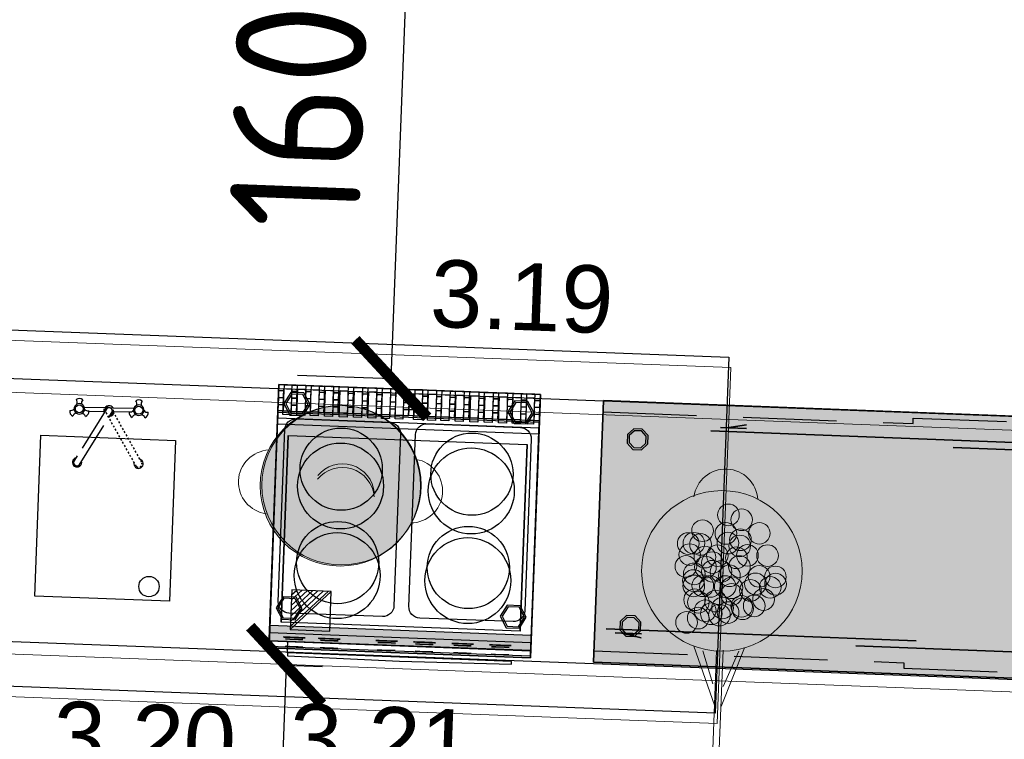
# Model space of a CAD drawing. Header units: millimetres. Extents: x 119024465 to 119292677, y 483022511 to 483148062.
# Tile 76 of 162: x 119097780 to 119100415, y 483061425 to 483063350. Entities that reach past the tile are written whole.
import ezdxf

# ---------------------------------------------------------------- set-up
doc = ezdxf.new("R2010")
doc.units = ezdxf.units.MM
doc.header["$LTSCALE"] = 100
for name, pattern in [('B0703', [468.700004, 312.5, -156.200004]), ('CONTINUA', [0]), ('NASCOSTA', [0.375, 0.25, -0.125]), ('PHANTOM', [2.5, 1.25, -0.25, 0.25, -0.25, 0.25, -0.25]), ('SMALLDASH', [0.1, 0.05, -0.05])]:
    doc.linetypes.add(name, pattern=pattern)
doc.layers.get('0').update_dxf_attribs({"linetype": 'CONTINUOUS'})
doc.layers.get('Defpoints').update_dxf_attribs({"linetype": 'CONTINUOUS'})
for name, color, linetype in [('200', 2, 'CONTINUOUS'), ('200-2D', 1, 'CONTINUOUS'), ('200-3D', 1, 'CONTINUOUS'), ('202', 2, 'PHANTOM'), ('204', 1, 'CONTINUOUS'), ('204 tekst fdstp', 255, 'CONTINUOUS'), ('204-2D', 7, 'CONTINUA'), ('450-2D', 6, 'CONTINUA'), ('GRI-3D', 7, 'CONTINUOUS'), ('INS-3D', 3, 'CONTINUOUS'), ('KEUKENLAYOUT', 3, 'CONTINUOUS'), ('NASC-3D', 4, 'CONTINUOUS'), ('New_0', 7, 'CONTINUOUS'), ('New_82 Losse inrichting.LOSSE INRICHTING', 7, 'CONTINUOUS')]:
    doc.layers.add(name, color=color, linetype=linetype)
doc.styles.add('GENERATED_STYLE_1', font='arial.ttf')
doc.styles.get("Standard").update_dxf_attribs({"font": 'ISOCP.SHX'})
doc.dimstyles.new('PS 1-100', dxfattribs={"dimtxt": 350, "dimasz": 200, "dimexe": 1, "dimexo": 1, "dimgap": 100, "dimtad": 1, "dimdec": 0, "dimzin": 12, "dimdsep": 46, "dimtxsty": 'Standard', "dimblk": 'ARCHTICK', "dimcen": 0.09, "dimclrt": 2, "dimadec": 0, "dimazin": 0, "dimtfac": 1, "dimtdec": 0, "dimtofl": 0, "dimtmove": 0, "dimatfit": 3, "dimfxl": 1, "dimtolj": 1, "dimtzin": 0, "dimarcsym": 0})

# ---------------------------------------------------------------- blocks, each defined once
blk = doc.blocks.new('*X203')
at = {"color": 0}
for p, q in [((286.774344, 2204.447934), (296.618251, 2214.291842)), ((286.774344, 2205.862148), (295.204037, 2214.291842)), ((286.774344, 2207.276361), (293.789824, 2214.291842)), ((286.774344, 2208.690575), (292.37561, 2214.291842)), ((286.774344, 2210.104788), (290.961397, 2214.291842)), ((286.774344, 2211.519002), (289.547183, 2214.291842)), ((286.774344, 2212.933216), (288.13297, 2214.291842))]:
    blk.add_line(p, q, dxfattribs=at)
blk = doc.blocks.new('FM')
at = {"layer": '450-2D'}
for p, q in [((10.606602, 0), (0, 0)), ((0, 0), (0, -10.606602)), ((0, -10.606602), (10.606602, 0)), ((10.606602, -10.606602), (10.606602, 0)), ((0, -10.606602), (10.606602, -10.606602))]:
    blk.add_line(p, q, dxfattribs=at)
blk.add_blockref('*X203', (-286.774344, -2214.291842), dxfattribs=at)
blk = doc.blocks.new('7IROE2')
at = {"layer": '200-2D'}
blk.add_lwpolyline([(0, -70), (70, -70), (70, 0), (0, 0)], close=True, dxfattribs=at)
at = {"layer": '200-3D'}
for p, q in [((0, -68.5, 85), (0, -7.5, 85)), ((70, -68.5, 85), (70, -7.5, 85))]:
    blk.add_line(p, q, dxfattribs=at)
at = {"layer": '200-3D', "extrusion": (1, 0, 0)}
blk.add_line((5, -70.57, 58.34), (5, -68.5, 58.34), dxfattribs=at)
at = {"layer": '200-3D', "extrusion": (1, 1.89767e-19, -7.24692e-18)}
blk.add_line((5, -71.65, 57.52), (5, -70.57, 58.34), dxfattribs=at)
at = {"layer": '200-3D'}
for points, elevation in [([(0, 0), (70, 0), (70, -64.5), (0, -64.5)], 15), ([(3.25, -1.97), (1.5, -5), (3.25, -8.03), (6.75, -8.03), (8.5, -5), (6.75, -1.97)], 3), ([(63.25, -1.97), (61.5, -5), (63.25, -8.03), (66.75, -8.03), (68.5, -5), (66.75, -1.97)], 3), ([(3.25, -56.67), (1.5, -59.7), (3.25, -62.73), (6.75, -62.73), (8.5, -59.7), (6.75, -56.67)], 3), ([(63.25, -56.67), (61.5, -59.7), (63.25, -62.73), (66.75, -62.73), (68.5, -59.7), (66.75, -56.67)], 3)]:
    blk.add_lwpolyline(points, close=True, dxfattribs=dict(at, elevation=elevation))
at = {"layer": '200-3D', "extrusion": (1, 0, 0), "elevation": 70}
blk.add_lwpolyline([(-7.5, 85), (-7.15, 85.15), (-7, 85.5), (-7, 87), (0, 87), (0, 81)], dxfattribs=at)
at = {"layer": '200-3D'}
for points in [[(3.5, -2.4), (2, -5), (3.5, -7.6), (6.5, -7.6), (8, -5), (6.5, -2.4)], [(63.5, -2.4), (62, -5), (63.5, -7.6), (66.5, -7.6), (68, -5), (66.5, -2.4)], [(3.5, -57.1), (2, -59.7), (3.5, -62.3), (6.5, -62.3), (8, -59.7), (6.5, -57.1)], [(63.5, -57.1), (62, -59.7), (63.5, -62.3), (66.5, -62.3), (68, -59.7), (66.5, -57.1)]]:
    blk.add_lwpolyline(points, close=True, dxfattribs=at)
at = {"layer": '200-3D', "extrusion": (1, 0, -1.83691e-16), "elevation": 0}
blk.add_lwpolyline([(-66.7, 78.03), (-66.7, 64.02), (-69.81, 64.02), (-70.52, 60.02), (-64.7, 60.02), (-64.7, 81.02), (-68.7, 81.02)], close=True, dxfattribs=at)
at = {"layer": '200-3D', "extrusion": (1, 0, -1.83691e-16)}
blk.add_lwpolyline([(-70.5, 81), (-70.5, 83), (-69.85, 84.4), (-68.5, 85)], dxfattribs=at)
at = {"layer": '200-3D'}
for points in [[(0, -68.5, 15), (0, -64.5, 15), (70, -68.5, 15), (70, -64.5, 15)], [(0, -68.5, 23), (0, -65.5, 23), (70, -68.5, 23), (70, -65.5, 23)]]:
    blk.add_solid(points, dxfattribs=at)
for points in [[(70, -7.5, 85), (0, -7.5, 85), (0, -10.5, 85), (70, -10.5, 85)], [(3, -13.5, 85), (67, -13.5, 85), (67, -63.5, 85), (3, -63.5, 85)], [(70, -66.5, 85), (0, -66.5, 85), (0, -68.5, 85), (70, -68.5, 85)], [(70, -68.7, 81.02), (0, -68.7, 81.02), (0, -70.5, 81), (70, -70.5, 81)]]:
    blk.add_3dface(points, dxfattribs=at)
for points, invisible_edges in [([(3, -13.5, 85), (0, -10.5, 85), (70, -10.5, 85), (67, -13.5, 85)], 13), ([(0, -66.5, 85), (0, -10.5, 85), (3, -13.5, 85), (3, -63.5, 85)], 10), ([(67, -63.5, 85), (67, -13.5, 85), (70, -10.5, 85), (70, -66.5, 85)], 10), ([(0, -66.5, 85), (3, -63.5, 85), (67, -63.5, 85), (70, -66.5, 85)], 7), ([(35, -72.76, 51.22), (35, -71.65, 57.52), (5, -71.65, 57.52), (5, -72.41, 53.19)], 1), ([(65, -72.41, 53.19), (65, -71.65, 57.52), (35, -71.65, 57.52), (35, -72.76, 51.22)], 4)]:
    blk.add_3dface(points, dxfattribs=dict(at, invisible_edges=invisible_edges))
at = {"layer": '204-2D'}
for p, q in [((35, -9), (0, -9)), ((70, -9), (35, -9))]:
    blk.add_line(p, q, dxfattribs=at)
for points in [[(1.36, -1), (3.46, -1), (3.46, -8), (1.36, -8), (1.36, -1)], [(5.11, -1), (7.21, -1), (7.21, -8), (5.11, -8), (5.11, -1)], [(8.69, -1), (10.8, -1), (10.8, -8), (8.69, -8), (8.69, -1)], [(12.49, -1), (14.6, -1), (14.6, -8), (12.49, -8), (12.49, -1)], [(16.43, -1), (18.54, -1), (18.54, -8), (16.43, -8), (16.43, -1)], [(20.28, -1), (22.39, -1), (22.39, -8), (20.28, -8), (20.28, -1)], [(24.1, -1), (26.21, -1), (26.21, -8), (24.1, -8), (24.1, -1)], [(27.79, -1), (29.9, -1), (29.9, -8), (27.79, -8), (27.79, -1)], [(31.4, -1), (33.5, -1), (33.5, -8), (31.4, -8), (31.4, -1)], [(36.36, -1), (38.46, -1), (38.46, -8), (36.36, -8), (36.36, -1)], [(40.11, -1), (42.21, -1), (42.21, -8), (40.11, -8), (40.11, -1)], [(43.69, -1), (45.8, -1), (45.8, -8), (43.69, -8), (43.69, -1)], [(47.49, -1), (49.6, -1), (49.6, -8), (47.49, -8), (47.49, -1)], [(51.43, -1), (53.54, -1), (53.54, -8), (51.43, -8), (51.43, -1)], [(55.28, -1), (57.39, -1), (57.39, -8), (55.28, -8), (55.28, -1)], [(59.1, -1), (61.21, -1), (61.21, -8), (59.1, -8), (59.1, -1)], [(62.79, -1), (64.9, -1), (64.9, -8), (62.79, -8), (62.79, -1)], [(66.4, -1), (68.5, -1), (68.5, -8), (66.4, -8), (66.4, -1)]]:
    blk.add_lwpolyline(points, dxfattribs=at)
for points in [[(30, -61), (5, -61, -0.414214), (2, -58), (2, -12, -0.414214), (5, -9), (30, -9, -0.414214), (33, -12), (33, -58, -0.414214)], [(65, -61), (40, -61, -0.414214), (37, -58), (37, -12, -0.414214), (40, -9), (65, -9, -0.414214), (68, -12), (68, -58, -0.414214)]]:
    blk.add_lwpolyline(points, format="xyb", close=True, dxfattribs=at)
for centre in [(17.5, -22), (52.5, -22), (17.5, -47), (52.5, -47)]:
    blk.add_circle(centre, 11, dxfattribs=at)
at = {"layer": 'GRI-3D', "extrusion": (0, -1, 0), "elevation": 67.94}
for points in [[(5.49, 73.05), (4.31, 71.02), (5.49, 68.99), (7.83, 68.99), (9, 71.02), (7.83, 73.05)], [(14.89, 73.05), (13.72, 71.02), (14.89, 68.99), (17.23, 68.99), (18.4, 71.02), (17.23, 73.05)], [(30.24, 73.19), (29.07, 71.16), (30.24, 69.13), (32.58, 69.13), (33.75, 71.16), (32.58, 73.19)], [(40.34, 73.19), (39.16, 71.16), (40.34, 69.13), (42.68, 69.13), (43.85, 71.16), (42.68, 73.19)], [(50.57, 73.19), (49.4, 71.16), (50.57, 69.13), (52.91, 69.13), (54.08, 71.16), (52.91, 73.19)], [(60.67, 73.19), (59.49, 71.16), (60.67, 69.13), (63.01, 69.13), (64.18, 71.16), (63.01, 73.19)]]:
    blk.add_lwpolyline(points, close=True, dxfattribs=at)
at = {"layer": 'GRI-3D'}
for centre in [(17.5, -26.5, 85.15), (52.5, -26.5, 85.15), (17.5, -50.5, 85.15), (52.5, -50.5, 85.15)]:
    blk.add_circle(centre, 11.5, dxfattribs=at)
at = {"layer": 'GRI-3D', "extrusion": (0, -1, 0)}
for centre in [(6.66, 71.02, 67.44), (16.06, 71.02, 67.44), (31.41, 71.16, 67.44), (41.51, 71.16, 67.44), (51.74, 71.16, 67.44), (61.84, 71.16, 67.44)]:
    blk.add_circle(centre, 2.92, dxfattribs=at)
at = {"layer": 'GRI-3D'}
for points, invisible_edges in [([(1.48, 0, 88), (-0.02, 0, 88), (-0.02, -1.63, 89.18), (1.48, -1.63, 89.18)], 1), ([(-0.02, 0, 87), (-0.02, 0, 88), (1.48, 0, 88), (1.48, 0, 87)], 6), ([(3.79, 0, 87), (3.45, 0, 88), (1.48, 0, 88), (1.48, 0, 87)], 5), ([(4.95, 0, 88), (3.45, 0, 88), (3.45, -1.63, 89.18), (4.95, -1.63, 89.18)], 1), ([(4.95, 0, 87), (4.95, 0, 88), (3.45, 0, 88), (3.45, 0, 87)], 7), ([(7.54, 0, 87), (7.2, 0, 88), (4.95, 0, 88), (4.95, 0, 87)], 5), ([(8.7, 0, 88), (7.2, 0, 88), (7.2, -1.63, 89.18), (8.7, -1.63, 89.18)], 1), ([(8.7, 0, 87), (8.7, 0, 88), (7.2, 0, 88), (7.2, 0, 87)], 7), ([(11.12, 0, 87), (10.79, 0, 88), (8.7, 0, 88), (8.7, 0, 87)], 5), ([(12.29, 0, 88), (10.79, 0, 88), (10.79, -1.63, 89.18), (12.29, -1.63, 89.18)], 1), ([(12.29, 0, 87), (12.29, 0, 88), (10.79, 0, 88), (10.79, 0, 87)], 7), ([(14.93, 0, 87), (14.59, 0, 88), (12.29, 0, 88), (12.29, 0, 87)], 5), ([(16.09, 0, 88), (14.59, 0, 88), (14.59, -1.63, 89.18), (16.09, -1.63, 89.18)], 1), ([(16.09, 0, 87), (16.09, 0, 88), (14.59, 0, 88), (14.59, 0, 87)], 7), ([(18.86, 0, 87), (18.53, 0, 88), (16.09, 0, 88), (16.09, 0, 87)], 5), ([(20.03, 0, 88), (18.53, 0, 88), (18.53, -1.63, 89.18), (20.03, -1.63, 89.18)], 1), ([(20.03, 0, 87), (20.03, 0, 88), (18.53, 0, 88), (18.53, 0, 87)], 7), ([(22.72, 0, 87), (22.38, 0, 88), (20.03, 0, 88), (20.03, 0, 87)], 5), ([(23.88, 0, 88), (22.38, 0, 88), (22.38, -1.63, 89.18), (23.88, -1.63, 89.18)], 1), ([(23.88, 0, 87), (23.88, 0, 88), (22.38, 0, 88), (22.38, 0, 87)], 7), ([(26.54, 0, 87), (26.2, 0, 88), (23.88, 0, 88), (23.88, 0, 87)], 5), ([(27.7, 0, 88), (26.2, 0, 88), (26.2, -1.63, 89.18), (27.7, -1.63, 89.18)], 1), ([(27.7, 0, 87), (27.7, 0, 88), (26.2, 0, 88), (26.2, 0, 87)], 7), ([(30.22, 0, 87), (29.89, 0, 88), (27.7, 0, 88), (27.7, 0, 87)], 5), ([(31.39, 0, 88), (29.89, 0, 88), (29.89, -1.63, 89.18), (31.39, -1.63, 89.18)], 1), ([(31.39, 0, 87), (31.39, 0, 88), (29.89, 0, 88), (29.89, 0, 87)], 7), ([(33.49, 0, 87), (33.49, 0, 88), (31.39, 0, 88), (31.19, 0, 87)], 5), ([(34.99, 0, 87), (34.99, 0, 88), (33.49, 0, 88), (33.49, 0, 87)], 6), ([(34.99, 0, 88), (33.49, 0, 88), (33.49, -1.63, 89.18), (34.99, -1.63, 89.18)], 1), ([(36.49, 0, 88), (34.99, 0, 88), (34.99, -1.63, 89.18), (36.49, -1.63, 89.18)], 1), ([(34.99, 0, 87), (34.99, 0, 88), (36.49, 0, 88), (36.49, 0, 87)], 6), ([(38.8, 0, 87), (38.46, 0, 88), (36.49, 0, 88), (36.49, 0, 87)], 5), ([(39.96, 0, 88), (38.46, 0, 88), (38.46, -1.63, 89.18), (39.96, -1.63, 89.18)], 1), ([(39.96, 0, 87), (39.96, 0, 88), (38.46, 0, 88), (38.46, 0, 87)], 7), ([(42.55, 0, 87), (42.21, 0, 88), (39.96, 0, 88), (39.96, 0, 87)], 5), ([(43.71, 0, 88), (42.21, 0, 88), (42.21, -1.63, 89.18), (43.71, -1.63, 89.18)], 1), ([(43.71, 0, 87), (43.71, 0, 88), (42.21, 0, 88), (42.21, 0, 87)], 7), ([(46.13, 0, 87), (45.8, 0, 88), (43.71, 0, 88), (43.71, 0, 87)], 5), ([(47.3, 0, 88), (45.8, 0, 88), (45.8, -1.63, 89.18), (47.3, -1.63, 89.18)], 1), ([(47.3, 0, 87), (47.3, 0, 88), (45.8, 0, 88), (45.8, 0, 87)], 7), ([(49.93, 0, 87), (49.6, 0, 88), (47.3, 0, 88), (47.3, 0, 87)], 5), ([(51.1, 0, 88), (49.6, 0, 88), (49.6, -1.63, 89.18), (51.1, -1.63, 89.18)], 1), ([(51.1, 0, 87), (51.1, 0, 88), (49.6, 0, 88), (49.6, 0, 87)], 7), ([(53.87, 0, 87), (53.54, 0, 88), (51.1, 0, 88), (51.1, 0, 87)], 5), ([(55.04, 0, 88), (53.54, 0, 88), (53.54, -1.63, 89.18), (55.04, -1.63, 89.18)], 1), ([(55.04, 0, 87), (55.04, 0, 88), (53.54, 0, 88), (53.54, 0, 87)], 7), ([(57.72, 0, 87), (57.39, 0, 88), (55.04, 0, 88), (55.04, 0, 87)], 5), ([(58.89, 0, 88), (57.39, 0, 88), (57.39, -1.63, 89.18), (58.89, -1.63, 89.18)], 1), ([(58.89, 0, 87), (58.89, 0, 88), (57.39, 0, 88), (57.39, 0, 87)], 7), ([(61.54, 0, 87), (61.21, 0, 88), (58.89, 0, 88), (58.89, 0, 87)], 5), ([(62.71, 0, 88), (61.21, 0, 88), (61.21, -1.63, 89.18), (62.71, -1.63, 89.18)], 1), ([(62.71, 0, 87), (62.71, 0, 88), (61.21, 0, 88), (61.21, 0, 87)], 7), ([(65.23, 0, 87), (64.9, 0, 88), (62.71, 0, 88), (62.71, 0, 87)], 5), ([(66.4, 0, 88), (64.9, 0, 88), (64.9, -1.63, 89.18), (66.4, -1.63, 89.18)], 1), ([(66.4, 0, 87), (66.4, 0, 88), (64.9, 0, 88), (64.9, 0, 87)], 7), ([(68.5, 0, 87), (68.5, 0, 88), (66.4, 0, 88), (66.2, 0, 87)], 5), ([(70, 0, 87), (70, 0, 88), (68.5, 0, 88), (68.5, 0, 87)], 6), ([(70, 0, 88), (68.5, 0, 88), (68.5, -1.63, 89.18), (70, -1.63, 89.18)], 1), ([(-0.02, -7, 88), (1.48, -7, 88), (1.48, -5.37, 89.18), (-0.02, -5.37, 89.18)], 1), ([(-0.02, -7, 87), (-0.02, -7, 88), (1.48, -7, 88), (1.48, -7, 87)], 6), ([(3.79, -7, 87), (3.45, -7, 88), (1.48, -7, 88), (1.48, -7, 87)], 5), ([(3.45, -7, 88), (4.95, -7, 88), (4.95, -5.37, 89.18), (3.45, -5.37, 89.18)], 1), ([(4.95, -7, 87), (4.95, -7, 88), (3.45, -7, 88), (3.45, -7, 87)], 7), ([(7.54, -7, 87), (7.2, -7, 88), (4.95, -7, 88), (4.95, -7, 87)], 5), ([(7.2, -7, 88), (8.7, -7, 88), (8.7, -5.37, 89.18), (7.2, -5.37, 89.18)], 1), ([(8.7, -7, 87), (8.7, -7, 88), (7.2, -7, 88), (7.2, -7, 87)], 7), ([(11.34, -7, 87), (10.79, -7, 88), (8.7, -7, 88), (8.7, -7, 87)], 5), ([(11.12, -7, 87), (10.79, -7, 88), (8.7, -7, 88), (8.7, -7, 87)], 5), ([(10.79, -7, 88), (12.29, -7, 88), (12.29, -5.37, 89.18), (10.79, -5.37, 89.18)], 1), ([(12.29, -7, 87), (12.29, -7, 88), (10.79, -7, 88), (10.79, -7, 87)], 7), ([(14.93, -7, 87), (14.59, -7, 88), (12.29, -7, 88), (12.29, -7, 87)], 5), ([(14.59, -7, 88), (16.09, -7, 88), (16.09, -5.37, 89.18), (14.59, -5.37, 89.18)], 1), ([(16.09, -7, 87), (16.09, -7, 88), (14.59, -7, 88), (14.59, -7, 87)], 7), ([(18.86, -7, 87), (18.53, -7, 88), (16.09, -7, 88), (16.09, -7, 87)], 5), ([(18.53, -7, 88), (20.03, -7, 88), (20.03, -5.37, 89.18), (18.53, -5.37, 89.18)], 1), ([(20.03, -7, 87), (20.03, -7, 88), (18.53, -7, 88), (18.53, -7, 87)], 7), ([(22.72, -7, 87), (22.38, -7, 88), (20.03, -7, 88), (20.03, -7, 87)], 5), ([(22.38, -7, 88), (23.88, -7, 88), (23.88, -5.37, 89.18), (22.38, -5.37, 89.18)], 1), ([(23.88, -7, 87), (23.88, -7, 88), (22.38, -7, 88), (22.38, -7, 87)], 7), ([(26.54, -7, 87), (26.2, -7, 88), (23.88, -7, 88), (23.88, -7, 87)], 5), ([(26.2, -7, 88), (27.7, -7, 88), (27.7, -5.37, 89.18), (26.2, -5.37, 89.18)], 1), ([(27.7, -7, 87), (27.7, -7, 88), (26.2, -7, 88), (26.2, -7, 87)], 7), ([(30.22, -7, 87), (29.89, -7, 88), (27.7, -7, 88), (27.7, -7, 87)], 5), ([(29.89, -7, 88), (31.39, -7, 88), (31.39, -5.37, 89.18), (29.89, -5.37, 89.18)], 1), ([(31.39, -7, 87), (31.39, -7, 88), (29.89, -7, 88), (29.89, -7, 87)], 7), ([(33.49, -7, 87), (33.49, -7, 88), (31.39, -7, 88), (31.19, -7, 87)], 5), ([(33.49, -7, 88), (34.99, -7, 88), (34.99, -5.37, 89.18), (33.49, -5.37, 89.18)], 1), ([(34.99, -7, 87), (34.99, -7, 88), (33.49, -7, 88), (33.49, -7, 87)], 6), ([(34.99, -7, 88), (36.49, -7, 88), (36.49, -5.37, 89.18), (34.99, -5.37, 89.18)], 1), ([(34.99, -7, 87), (34.99, -7, 88), (36.49, -7, 88), (36.49, -7, 87)], 6), ([(38.8, -7, 87), (38.46, -7, 88), (36.49, -7, 88), (36.49, -7, 87)], 5), ([(38.46, -7, 88), (39.96, -7, 88), (39.96, -5.37, 89.18), (38.46, -5.37, 89.18)], 1), ([(39.96, -7, 87), (39.96, -7, 88), (38.46, -7, 88), (38.46, -7, 87)], 7), ([(42.55, -7, 87), (42.21, -7, 88), (39.96, -7, 88), (39.96, -7, 87)], 5), ([(42.21, -7, 88), (43.71, -7, 88), (43.71, -5.37, 89.18), (42.21, -5.37, 89.18)], 1), ([(43.71, -7, 87), (43.71, -7, 88), (42.21, -7, 88), (42.21, -7, 87)], 7), ([(46.35, -7, 87), (45.8, -7, 88), (43.71, -7, 88), (43.71, -7, 87)], 5), ([(46.13, -7, 87), (45.8, -7, 88), (43.71, -7, 88), (43.71, -7, 87)], 5), ([(45.8, -7, 88), (47.3, -7, 88), (47.3, -5.37, 89.18), (45.8, -5.37, 89.18)], 1), ([(47.3, -7, 87), (47.3, -7, 88), (45.8, -7, 88), (45.8, -7, 87)], 7), ([(49.93, -7, 87), (49.6, -7, 88), (47.3, -7, 88), (47.3, -7, 87)], 5), ([(49.6, -7, 88), (51.1, -7, 88), (51.1, -5.37, 89.18), (49.6, -5.37, 89.18)], 1), ([(51.1, -7, 87), (51.1, -7, 88), (49.6, -7, 88), (49.6, -7, 87)], 7), ([(53.87, -7, 87), (53.54, -7, 88), (51.1, -7, 88), (51.1, -7, 87)], 5), ([(53.54, -7, 88), (55.04, -7, 88), (55.04, -5.37, 89.18), (53.54, -5.37, 89.18)], 1), ([(55.04, -7, 87), (55.04, -7, 88), (53.54, -7, 88), (53.54, -7, 87)], 7), ([(57.72, -7, 87), (57.39, -7, 88), (55.04, -7, 88), (55.04, -7, 87)], 5), ([(57.39, -7, 88), (58.89, -7, 88), (58.89, -5.37, 89.18), (57.39, -5.37, 89.18)], 1), ([(58.89, -7, 87), (58.89, -7, 88), (57.39, -7, 88), (57.39, -7, 87)], 7), ([(61.54, -7, 87), (61.21, -7, 88), (58.89, -7, 88), (58.89, -7, 87)], 5), ([(61.21, -7, 88), (62.71, -7, 88), (62.71, -5.37, 89.18), (61.21, -5.37, 89.18)], 1), ([(62.71, -7, 87), (62.71, -7, 88), (61.21, -7, 88), (61.21, -7, 87)], 7), ([(65.23, -7, 87), (64.9, -7, 88), (62.71, -7, 88), (62.71, -7, 87)], 5), ([(64.9, -7, 88), (66.4, -7, 88), (66.4, -5.37, 89.18), (64.9, -5.37, 89.18)], 1), ([(66.4, -7, 87), (66.4, -7, 88), (64.9, -7, 88), (64.9, -7, 87)], 7), ([(68.5, -7, 87), (68.5, -7, 88), (66.4, -7, 88), (66.2, -7, 87)], 5), ([(68.5, -7, 88), (70, -7, 88), (70, -5.37, 89.18), (68.5, -5.37, 89.18)], 1), ([(70, -7, 87), (70, -7, 88), (68.5, -7, 88), (68.5, -7, 87)], 6), ([(4.31, -69.94, 71.02), (9, -69.94, 71.02), (7.83, -69.94, 73.05), (5.49, -69.94, 73.05)], 1), ([(4.31, -69.94, 71.02), (5.49, -69.94, 68.99), (7.83, -69.94, 68.99), (9, -69.94, 71.02)], 8), ([(13.72, -69.94, 71.02), (18.4, -69.94, 71.02), (17.23, -69.94, 73.05), (14.89, -69.94, 73.05)], 1), ([(13.72, -69.94, 71.02), (14.89, -69.94, 68.99), (17.23, -69.94, 68.99), (18.4, -69.94, 71.02)], 8), ([(29.07, -69.94, 71.16), (33.75, -69.94, 71.16), (32.58, -69.94, 73.19), (30.24, -69.94, 73.19)], 1), ([(29.07, -69.94, 71.16), (30.24, -69.94, 69.13), (32.58, -69.94, 69.13), (33.75, -69.94, 71.16)], 8), ([(39.16, -69.94, 71.16), (43.85, -69.94, 71.16), (42.68, -69.94, 73.19), (40.34, -69.94, 73.19)], 1), ([(39.16, -69.94, 71.16), (40.34, -69.94, 69.13), (42.68, -69.94, 69.13), (43.85, -69.94, 71.16)], 8), ([(49.4, -69.94, 71.16), (54.08, -69.94, 71.16), (52.91, -69.94, 73.19), (50.57, -69.94, 73.19)], 1), ([(49.4, -69.94, 71.16), (50.57, -69.94, 69.13), (52.91, -69.94, 69.13), (54.08, -69.94, 71.16)], 8), ([(59.49, -69.94, 71.16), (64.18, -69.94, 71.16), (63.01, -69.94, 73.19), (60.67, -69.94, 73.19)], 1), ([(59.49, -69.94, 71.16), (60.67, -69.94, 69.13), (63.01, -69.94, 69.13), (64.18, -69.94, 71.16)], 8)]:
    blk.add_3dface(points, dxfattribs=dict(at, invisible_edges=invisible_edges))
for points in [[(1.48, -1.63, 89.18), (-0.02, -1.63, 89.18), (-0.02, -3.5, 89.57), (1.48, -3.5, 89.57)], [(4.95, -1.63, 89.18), (3.45, -1.63, 89.18), (3.45, -3.5, 89.57), (4.95, -3.5, 89.57)], [(8.7, -1.63, 89.18), (7.2, -1.63, 89.18), (7.2, -3.5, 89.57), (8.7, -3.5, 89.57)], [(12.29, -1.63, 89.18), (10.79, -1.63, 89.18), (10.79, -3.5, 89.57), (12.29, -3.5, 89.57)], [(16.09, -1.63, 89.18), (14.59, -1.63, 89.18), (14.59, -3.5, 89.57), (16.09, -3.5, 89.57)], [(20.03, -1.63, 89.18), (18.53, -1.63, 89.18), (18.53, -3.5, 89.57), (20.03, -3.5, 89.57)], [(23.88, -1.63, 89.18), (22.38, -1.63, 89.18), (22.38, -3.5, 89.57), (23.88, -3.5, 89.57)], [(27.7, -1.63, 89.18), (26.2, -1.63, 89.18), (26.2, -3.5, 89.57), (27.7, -3.5, 89.57)], [(31.39, -1.63, 89.18), (29.89, -1.63, 89.18), (29.89, -3.5, 89.57), (31.39, -3.5, 89.57)], [(34.99, -1.63, 89.18), (33.49, -1.63, 89.18), (33.49, -3.5, 89.57), (34.99, -3.5, 89.57)], [(36.49, -1.63, 89.18), (34.99, -1.63, 89.18), (34.99, -3.5, 89.57), (36.49, -3.5, 89.57)], [(39.96, -1.63, 89.18), (38.46, -1.63, 89.18), (38.46, -3.5, 89.57), (39.96, -3.5, 89.57)], [(43.71, -1.63, 89.18), (42.21, -1.63, 89.18), (42.21, -3.5, 89.57), (43.71, -3.5, 89.57)], [(47.3, -1.63, 89.18), (45.8, -1.63, 89.18), (45.8, -3.5, 89.57), (47.3, -3.5, 89.57)], [(51.1, -1.63, 89.18), (49.6, -1.63, 89.18), (49.6, -3.5, 89.57), (51.1, -3.5, 89.57)], [(55.04, -1.63, 89.18), (53.54, -1.63, 89.18), (53.54, -3.5, 89.57), (55.04, -3.5, 89.57)], [(58.89, -1.63, 89.18), (57.39, -1.63, 89.18), (57.39, -3.5, 89.57), (58.89, -3.5, 89.57)], [(62.71, -1.63, 89.18), (61.21, -1.63, 89.18), (61.21, -3.5, 89.57), (62.71, -3.5, 89.57)], [(66.4, -1.63, 89.18), (64.9, -1.63, 89.18), (64.9, -3.5, 89.57), (66.4, -3.5, 89.57)], [(70, -1.63, 89.18), (68.5, -1.63, 89.18), (68.5, -3.5, 89.57), (70, -3.5, 89.57)], [(-0.02, -5.37, 89.18), (1.48, -5.37, 89.18), (1.48, -3.5, 89.57), (-0.02, -3.5, 89.57)], [(3.45, -5.37, 89.18), (4.95, -5.37, 89.18), (4.95, -3.5, 89.57), (3.45, -3.5, 89.57)], [(7.2, -5.37, 89.18), (8.7, -5.37, 89.18), (8.7, -3.5, 89.57), (7.2, -3.5, 89.57)], [(10.79, -5.37, 89.18), (12.29, -5.37, 89.18), (12.29, -3.5, 89.57), (10.79, -3.5, 89.57)], [(14.59, -5.37, 89.18), (16.09, -5.37, 89.18), (16.09, -3.5, 89.57), (14.59, -3.5, 89.57)], [(18.53, -5.37, 89.18), (20.03, -5.37, 89.18), (20.03, -3.5, 89.57), (18.53, -3.5, 89.57)], [(22.38, -5.37, 89.18), (23.88, -5.37, 89.18), (23.88, -3.5, 89.57), (22.38, -3.5, 89.57)], [(26.2, -5.37, 89.18), (27.7, -5.37, 89.18), (27.7, -3.5, 89.57), (26.2, -3.5, 89.57)], [(29.89, -5.37, 89.18), (31.39, -5.37, 89.18), (31.39, -3.5, 89.57), (29.89, -3.5, 89.57)], [(33.49, -5.37, 89.18), (34.99, -5.37, 89.18), (34.99, -3.5, 89.57), (33.49, -3.5, 89.57)], [(34.99, -5.37, 89.18), (36.49, -5.37, 89.18), (36.49, -3.5, 89.57), (34.99, -3.5, 89.57)], [(38.46, -5.37, 89.18), (39.96, -5.37, 89.18), (39.96, -3.5, 89.57), (38.46, -3.5, 89.57)], [(42.21, -5.37, 89.18), (43.71, -5.37, 89.18), (43.71, -3.5, 89.57), (42.21, -3.5, 89.57)], [(45.8, -5.37, 89.18), (47.3, -5.37, 89.18), (47.3, -3.5, 89.57), (45.8, -3.5, 89.57)], [(49.6, -5.37, 89.18), (51.1, -5.37, 89.18), (51.1, -3.5, 89.57), (49.6, -3.5, 89.57)], [(53.54, -5.37, 89.18), (55.04, -5.37, 89.18), (55.04, -3.5, 89.57), (53.54, -3.5, 89.57)], [(57.39, -5.37, 89.18), (58.89, -5.37, 89.18), (58.89, -3.5, 89.57), (57.39, -3.5, 89.57)], [(61.21, -5.37, 89.18), (62.71, -5.37, 89.18), (62.71, -3.5, 89.57), (61.21, -3.5, 89.57)], [(64.9, -5.37, 89.18), (66.4, -5.37, 89.18), (66.4, -3.5, 89.57), (64.9, -3.5, 89.57)], [(68.5, -5.37, 89.18), (70, -5.37, 89.18), (70, -3.5, 89.57), (68.5, -3.5, 89.57)]]:
    blk.add_3dface(points, dxfattribs=at)
at = {"layer": 'INS-3D'}
blk.add_lwpolyline([(0, 0), (70, 0), (70, -70.5), (0, -70.5)], close=True, dxfattribs=at)
at = {"layer": 'NASC-3D', "invisible_edges": 15}
blk.add_3dface([(0, -10.5, 85), (0, -7, 85), (70, -7, 85), (70, -10.5, 85)], dxfattribs=at)
at = {"layer": '450-2D'}
blk.add_blockref('FM', (5.49, -54.77), dxfattribs=at)
at = {"layer": 'INS-3D', "flags": 9}
for tag, p in [('DIST', (0, 0)), ('ANGOLO', (0, -1.5))]:
    blk.add_attdef(tag, p, '', height=1, dxfattribs=at)
blk = doc.blocks.new('FF00041F')
at = {"layer": '200'}
for p, q in [((-65.7, 8), (-9.9, 8)), ((11.4, 8), (67.2, 8)), ((-53.2, -2.4), (-13.3, -2.4)), ((14.7, -2.4), (54.7, -2.4))]:
    blk.add_line(p, q, dxfattribs=at)
for centre, radius, start, end in [((-78.8, 16.3), 14.1, 52.5005, 127.4995), ((-95.5, 19.9), 11.1, 335.0562, 42.4383), ((-62, 19.9), 11.1, 137.5617, 204.9438), ((80.3, 16.3), 14.1, 52.5005, 127.4995), ((63.5, 19.9), 11.1, 335.0562, 42.4383), ((97.1, 19.9), 11.1, 137.5617, 204.9438), ((-102, 8.8), 11.1, 257.5617, 324.9438), ((-78.8, 2.8), 14.1, 118.3648, 181.6352), ((-78.8, 2.8), 14.1, 21.6577, 61.6352), ((0.6, -1.6), 14.1, 154.2825, 201.9105), ((0.8, -1.2), 14.1, 40.8086, 139.1914), ((80.3, 2.8), 14.1, 118.3648, 158.3423), ((80.3, 2.8), 14.1, 358.3648, 61.6352), ((103.5, 8.8), 11.1, 215.0562, 282.4383), ((-90.4, -3.9), 14.1, 172.5005, 247.4995), ((-85.2, -20.2), 11.1, 95.0562, 162.4383), ((-78.8, 2.8), 14.1, 238.3648, 301.6352), ((-72.4, -20.2), 11.1, 17.5617, 84.9438), ((-67.2, -3.9), 14.1, 292.5005, 6.1278), ((0.6, -1.6), 14.1, 276.837, 356.7575), ((68.7, -3.9), 14.1, 172.5005, 247.4995), ((73.9, -20.2), 11.1, 95.0562, 162.4383), ((80.3, 2.8), 14.1, 238.3648, 301.6352), ((86.7, -20.2), 11.1, 17.5617, 84.9438), ((91.9, -3.9), 14.1, 292.5005, 7.4995), ((-81.6, -140.4), 12.4, 102.9138, 15.8338), ((83, -140.4), 12.4, 164.1662, 77.0862)]:
    blk.add_arc(centre, radius, start, end, dxfattribs=at)
at = {"layer": '202'}
blk.add_lwpolyline([(-5.1, 5.7), (-90.7, -139, 0.681466), (-76, -147.7), (9.7, -3, 0.681466)], format="xyb", close=True, dxfattribs=at)
at = {"layer": '202', "linetype": 'SMALLDASH'}
blk.add_lwpolyline([(6.4, 5.7), (92.1, -139, -0.681466), (77.3, -147.7), (-8.3, -3, -0.681466)], format="xyb", close=True, dxfattribs=at)
at = {"layer": '204'}
for p, q in [((-9.9, 8), (11.4, 8)), ((-13.3, -2.4), (-11.3, -2.4)), ((12.8, -2.4), (14.8, -2.4))]:
    blk.add_line(p, q, dxfattribs=at)
for centre in [(-78.8, 2.8), (80.3, 2.8)]:
    blk.add_circle(centre, 10.6, dxfattribs=at)
for centre, radius, start, end in [((-78.8, 2.8), 14.1, 181.6352, 238.3648), ((-78.8, 2.8), 14.1, 61.6352, 118.3648), ((-78.8, 2.8), 14.1, 301.6352, 358.3648), ((-78.8, 2.8), 14.1, 358.3648, 21.6577), ((-55.6, 8.8), 11.1, 215.0562, 282.4383), ((0.6, -1.6), 12.1, 99.7537, 194.2214), ((0.6, -1.6), 12.1, 284.5262, 18.9939), ((57.1, 8.8), 11.1, 257.5617, 324.9438), ((80.3, 2.8), 14.1, 158.3423, 181.6352), ((80.3, 2.8), 14.1, 181.6352, 238.3648), ((80.3, 2.8), 14.1, 61.6352, 118.3648), ((80.3, 2.8), 14.1, 301.6352, 358.3648), ((-67.2, -3.9), 14.1, 6.1278, 7.4995), ((68.7, -3.9), 14.1, 172.5005, 173.8722)]:
    blk.add_arc(centre, radius, start, end, dxfattribs=at)
blk = doc.blocks.new('krzwenk')
at = {"layer": 'KEUKENLAYOUT', "rotation": 180}
blk.add_blockref('FF00041F', (-120.6, 31.5), dxfattribs=at)
blk = doc.blocks.new('HWC18P')
at = {"layer": '200-2D'}
blk.add_lwpolyline([(0, -70), (180, -70), (180, 0), (0, 0)], close=True, dxfattribs=at)
at = {"layer": '200-3D'}
blk.add_line((165, -9, 24), (165, -67, 24), dxfattribs=at)
at = {"layer": '200-3D', "elevation": 5}
for points in [[(8.35, -7.23), (6.73, -8.85), (6.73, -11.15), (8.35, -12.77), (10.65, -12.77), (12.27, -11.15), (12.27, -8.85), (10.65, -7.23)], [(169.35, -7.23), (167.73, -8.85), (167.73, -11.15), (169.35, -12.77), (171.65, -12.77), (173.27, -11.15), (173.27, -8.85), (171.65, -7.23)], [(8.35, -57.23), (6.73, -58.85), (6.73, -61.15), (8.35, -62.77), (10.65, -62.77), (12.27, -61.15), (12.27, -58.85), (10.65, -57.23)], [(169.35, -57.23), (167.73, -58.85), (167.73, -61.15), (169.35, -62.77), (171.65, -62.77), (173.27, -61.15), (173.27, -58.85), (171.65, -57.23)]]:
    blk.add_lwpolyline(points, close=True, dxfattribs=at)
at = {"layer": '200-3D'}
for points in [[(8.56, -7.73), (7.23, -9.06), (7.23, -10.94), (8.56, -12.27), (10.44, -12.27), (11.77, -10.94), (11.77, -9.06), (10.44, -7.73)], [(169.56, -7.73), (168.23, -9.06), (168.23, -10.94), (169.56, -12.27), (171.44, -12.27), (172.77, -10.94), (172.77, -9.06), (171.44, -7.73)], [(8.56, -57.73), (7.23, -59.06), (7.23, -60.94), (8.56, -62.27), (10.44, -62.27), (11.77, -60.94), (11.77, -59.06), (10.44, -57.73)], [(169.56, -57.73), (168.23, -59.06), (168.23, -60.94), (169.56, -62.27), (171.44, -62.27), (172.77, -60.94), (172.77, -59.06), (171.44, -57.73)]]:
    blk.add_lwpolyline(points, close=True, dxfattribs=at)
at = {"layer": '200-3D', "extrusion": (0, 1, 0)}
for points, elevation in [([(-29, 24), (-110, 24), (-110, 81), (-29, 81)], -7), ([(-177, 24), (-94, 24), (-94, 81), (-177, 81)], -9)]:
    blk.add_lwpolyline(points, close=True, dxfattribs=dict(at, elevation=elevation))
at = {"layer": '200-3D', "extrusion": (0, -1, 0)}
for points, elevation in [([(3, 24), (86, 24), (86, 81), (3, 81)], 61), ([(151, 24), (70, 24), (70, 81), (151, 81)], 63)]:
    blk.add_lwpolyline(points, close=True, dxfattribs=dict(at, elevation=elevation))
at = {"layer": '200-3D'}
for points in [[(0, -70, 86), (0, 0, 86), (180, -70, 86), (180, 0, 86)], [(0, -3, 20), (0, -67, 20), (3, -3, 20), (3, -67, 20)], [(3, -5, 81), (3, -3, 81), (177, -5, 81), (177, -3, 81)], [(3, -3, 20), (177, -3, 20), (3, -67, 20), (177, -67, 20)], [(177, -3, 20), (177, -67, 20), (180, -3, 20), (180, -67, 20)], [(3, -9, 49), (165, -9, 49), (3, -61, 49), (165, -61, 49)], [(3, -67, 81), (3, -65, 81), (177, -67, 81), (177, -65, 81)]]:
    blk.add_solid(points, dxfattribs=at)
at = {"layer": '204-2D', "linetype": 'NASCOSTA'}
blk.add_line((166, -70), (166, 0), dxfattribs=at)
at = {"layer": '204-2D'}
for p, q in [((171, -73.75), (175, -73.75)), ((171, -74.5), (175, -74.5)), ((171, -75.25), (175, -75.25))]:
    blk.add_line(p, q, dxfattribs=at)
at = {"layer": '204-2D', "linetype": 'NASCOSTA'}
for points in [[(0, -3), (83, -3), (83, -1.5), (166, -1.5)], [(0, -67), (83, -67), (83, -68.5), (166, -68.5)]]:
    blk.add_lwpolyline(points, dxfattribs=at)
at = {"layer": '204-2D'}
for points in [[(178, -70), (178, -73), (168, -73), (168, -70)], [(175, -73), (175, -76), (171, -76), (171, -73)]]:
    blk.add_lwpolyline(points, dxfattribs=at)
at = {"layer": 'GRI-3D', "extrusion": (0, 1, 0)}
for points, elevation in [([(-38.5, 52.5), (-31.5, 52.5), (-31.5, 72.5), (-38.5, 72.5)], -6), ([(-167.5, 52.5), (-174.5, 52.5), (-174.5, 72.5), (-167.5, 72.5)], -8)]:
    blk.add_lwpolyline(points, close=True, dxfattribs=dict(at, elevation=elevation))
at = {"layer": 'GRI-3D', "extrusion": (0, -1, 0)}
for points, elevation in [([(12.5, 52.5), (5.5, 52.5), (5.5, 72.5), (12.5, 72.5)], 62), ([(141.5, 52.5), (148.5, 52.5), (148.5, 72.5), (141.5, 72.5)], 64), ([(167, 52.5), (167, 72.5), (175, 72.5), (175, 52.5)], 65), ([(170.23, 68.75), (169.15, 67.67), (169.15, 66.14), (170.23, 65.05), (171.77, 65.05), (172.85, 66.14), (172.85, 67.67), (171.77, 68.75)], 65), ([(170.23, 59.35), (169.15, 58.27), (169.15, 56.73), (170.23, 55.65), (171.77, 55.65), (172.85, 56.73), (172.85, 58.27), (171.77, 59.35)], 65)]:
    blk.add_lwpolyline(points, close=True, dxfattribs=dict(at, elevation=elevation))
at = {"layer": 'GRI-3D'}
for points in [[(38.5, -5, 72.5), (38.5, -5, 52.5), (33.25, -6, 52.5), (33.25, -6, 72.5)], [(33.25, -6, 52.5), (33.25, -6, 72.5), (31.5, -6, 72.5), (31.5, -6, 52.5)], [(167.5, -7, 72.5), (167.5, -7, 52.5), (172.75, -8, 52.5), (172.75, -8, 72.5)], [(172.75, -8, 52.5), (172.75, -8, 72.5), (174.5, -8, 72.5), (174.5, -8, 52.5)], [(7.25, -62, 52.5), (7.25, -62, 72.5), (5.5, -62, 72.5), (5.5, -62, 52.5)], [(12.5, -63, 72.5), (12.5, -63, 52.5), (7.25, -62, 52.5), (7.25, -62, 72.5)], [(141.5, -65, 72.5), (141.5, -65, 52.5), (146.75, -64, 52.5), (146.75, -64, 72.5)], [(146.75, -64, 52.5), (146.75, -64, 72.5), (148.5, -64, 72.5), (148.5, -64, 52.5)], [(167, -65, 52.5), (167, -65, 72.5), (175, -65, 72.5), (175, -65, 52.5)]]:
    blk.add_3dface(points, dxfattribs=at)
at = {"layer": 'GRI-3D', "invisible_edges": 15}
for points in [[(170.23, -65.5, 68.75), (171.77, -65.5, 68.75), (172.85, -65.5, 67.67), (169.15, -65.5, 67.67)], [(172.85, -65.5, 67.67), (169.15, -65.5, 67.67), (169.15, -65.5, 66.14), (172.85, -65.5, 66.14)], [(169.15, -65.5, 66.14), (172.85, -65.5, 66.14), (171.77, -65.5, 65.05), (170.23, -65.5, 65.05)], [(169.15, -66.9, 56.73), (172.85, -66.9, 56.73), (171.77, -66.9, 55.65), (170.23, -66.9, 55.65)], [(172.85, -66.9, 58.27), (169.15, -66.9, 58.27), (169.15, -66.9, 56.73), (172.85, -66.9, 56.73)], [(170.23, -66.9, 59.35), (171.77, -66.9, 59.35), (172.85, -66.9, 58.27), (169.15, -66.9, 58.27)]]:
    blk.add_3dface(points, dxfattribs=at)
at = {"layer": 'INS-3D'}
blk.add_lwpolyline([(0, 0), (180, 0), (180, -70), (0, -70)], close=True, dxfattribs=at)
at = {"layer": 'NASC-3D', "invisible_edges": 15}
for points in [[(110, -5, 24), (38.5, -5, 52.5), (31.5, -5, 52.5), (29, -5, 24)], [(31.5, -5, 52.5), (29, -5, 24), (29, -5, 81), (31.5, -5, 72.5)], [(29, -5, 81), (31.5, -5, 72.5), (38.5, -5, 72.5), (110, -5, 81)], [(38.5, -5, 72.5), (110, -5, 81), (110, -5, 24), (38.5, -5, 52.5)], [(167.5, -7, 72.5), (94, -7, 81), (94, -7, 24), (167.5, -7, 52.5)], [(177, -7, 81), (174.5, -7, 72.5), (167.5, -7, 72.5), (94, -7, 81)], [(94, -7, 24), (167.5, -7, 52.5), (174.5, -7, 52.5), (177, -7, 24)], [(174.5, -7, 52.5), (177, -7, 24), (177, -7, 81), (174.5, -7, 72.5)], [(86, -63, 24), (12.5, -63, 52.5), (5.5, -63, 52.5), (3, -63, 24)], [(5.5, -63, 52.5), (3, -63, 24), (3, -63, 81), (5.5, -63, 72.5)], [(3, -63, 81), (5.5, -63, 72.5), (12.5, -63, 72.5), (86, -63, 81)], [(12.5, -63, 72.5), (86, -63, 81), (86, -63, 24), (12.5, -63, 52.5)], [(141.5, -65, 72.5), (70, -65, 81), (70, -65, 24), (141.5, -65, 52.5)], [(151, -65, 81), (148.5, -65, 72.5), (141.5, -65, 72.5), (70, -65, 81)], [(70, -65, 24), (141.5, -65, 52.5), (148.5, -65, 52.5), (151, -65, 24)], [(148.5, -65, 52.5), (151, -65, 24), (151, -65, 81), (148.5, -65, 72.5)], [(165, -66.9, 72.5), (167, -66.9, 72.5), (167, -66.9, 52.5), (165, -66.9, 52.5)], [(165, -66.9, 24), (177, -66.9, 24), (177, -66.9, 52.5), (165, -66.9, 52.5)], [(165, -66.9, 81), (177, -66.9, 81), (177, -66.9, 72.5), (165, -66.9, 72.5)], [(175, -66.9, 72.5), (177, -66.9, 72.5), (177, -66.9, 52.5), (175, -66.9, 52.5)]]:
    blk.add_3dface(points, dxfattribs=at)
at = {"layer": '450-2D'}
blk.add_blockref('FM', (169.39, -47.7), dxfattribs=at)
at = {"layer": 'INS-3D', "flags": 9}
for tag, p in [('DIST', (0, 0)), ('ANGOLO', (0, -1.5))]:
    blk.add_attdef(tag, p, '', height=1, dxfattribs=at)
blk = doc.blocks.new('_ArchTick')
at = {"color": 0, "linetype": 'ByBlock', "const_width": 0.15}
blk.add_lwpolyline([(-0.5, -0.5), (0.5, 0.5)], dxfattribs=at)
blk = doc.blocks.new('*D320')
at = {"layer": '200-2D', "color": 0, "lineweight": -2, "transparency": 16777216}
for p, q in [((119098492.8, 483061622.7), (119098432.2, 483060023.9)), ((119098590.4, 483061619), (119098491.8, 483061622.8)), ((119098529.7, 483060020.2), (119098431.2, 483060023.9))]:
    blk.add_line(p, q, dxfattribs=at)
at = {"layer": 'Defpoints', "color": 0, "transparency": 16777216}
for p in [(119098591.4, 483061619), (119098432.2, 483060023.9), (119098530.7, 483060020.1)]:
    blk.add_point(p, dxfattribs=at)
at = {"layer": '200-2D', "color": 0, "lineweight": -2, "transparency": 16777216, "xscale": 200, "yscale": 200, "zscale": 200}
for p, rotation in [((119098492.8, 483061622.7), 87.82789999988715), ((119098432.2, 483060023.9), 267.8278999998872)]:
    blk.add_blockref('_ArchTick', p, dxfattribs=dict(at, rotation=rotation))
at = {"layer": '200-2D', "color": 2, "transparency": 16777216, "insert": (119098187.7, 483060833.7), "char_height": 350, "attachment_point": 5, "rotation": 87.8279}
blk.add_mtext('\\A1;1600', dxfattribs=at)
blk = doc.blocks.new('*D321')
at = {"layer": '200-2D', "color": 0, "lineweight": -2, "transparency": 16777216}
for p, q in [((119098584, 483063998.5), (119098835.8, 483063988.9)), ((119098774.2, 483062390.1), (119098834.8, 483063988.9)), ((119098523.3, 483062399.6), (119098775.2, 483062390.1))]:
    blk.add_line(p, q, dxfattribs=at)
at = {"layer": 'Defpoints', "color": 0, "transparency": 16777216}
for p in [(119098583, 483063998.5), (119098834.8, 483063988.9), (119098522.3, 483062399.7)]:
    blk.add_point(p, dxfattribs=at)
at = {"layer": '200-2D', "color": 0, "lineweight": -2, "transparency": 16777216, "xscale": 200, "yscale": 200, "zscale": 200}
for p, rotation in [((119098834.8, 483063988.9), 87.82789999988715), ((119098774.2, 483062390.1), 267.8278999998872)]:
    blk.add_blockref('_ArchTick', p, dxfattribs=dict(at, rotation=rotation))
at = {"layer": '200-2D', "color": 2, "transparency": 16777216, "insert": (119098529.7, 483063199.9), "char_height": 350, "attachment_point": 5, "rotation": 87.8279}
blk.add_mtext('\\A1;1600', dxfattribs=at)
blk = doc.blocks.new('wokpan')
at = {"layer": '200-2D', "linetype": 'Continuous', "lineweight": 0}
h = blk.add_hatch(color=256, dxfattribs=at)
h.set_gradient(color1=(240, 234, 173), color2=(227, 216, 100), one_color=1, tint=0.64, name='CYLINDER')
edge = h.paths.add_edge_path()
edge.add_arc((-5.7, 29), 214.7, 0, 360)
edge = h.paths.add_edge_path()
edge.add_arc((490.6, 32.5), 21.1, 0, 360)
for p, q in [((197.6, 97.5), (356.7, 40.4)), ((206.7, 82), (302.8, 43.9)), ((206.1, 40.2), (470.9, 40.2)), ((198.4, -38.2), (353.6, 23.3)), ((471.8, 22.9), (208, 22.9)), ((209.9, -14), (297.2, 16.2)), ((509.8, 22.9), (509.4, 22.9))]:
    blk.add_line(p, q, dxfattribs=at)
for centre, radius in [((-5.7, 29), 214.7), ((5.1, 172.6), 29), ((24.3, 173.8), 29), ((33.3, 159.8), 29), ((-51.2, 149.5), 29), ((5.1, 129.1), 29), ((66.5, 143.2), 29), ((-110, 125.3), 29), ((25.6, 120.1), 29), ((43.5, 107.4), 29), ((84.4, 118.9), 29), ((-144.5, 76.7), 29), ((-49.9, 95.9), 29), ((87, 85.6), 29), ((93.4, 88.2), 29), ((-90.8, 75.4), 29), ((-74.2, 74.1), 29), ((-42.2, 66.5), 29), ((-19.2, 75.4), 29), ((38.4, 57.5), 29), ((56.3, 57.5), 29), ((-156, 40.9), 29), ((-106.2, 35.8), 29), ((-80.6, 42.2), 29), ((-3.8, 26.8), 29), ((6.4, 49.8), 29), ((35.8, 39.6), 29), ((93.4, 34.5), 29), ((104.9, 49.8), 29), ((112.6, 26.8), 29), ((490.6, 32.5), 21.1), ((-46, 15.3), 29), ((-26.9, 2.6), 29), ((-3.8, 3.8), 29), ((37.1, 0), 29), ((75.5, 15.3), 29), ((110, 5.1), 29), ((-111.3, -26.8), 29), ((-40.9, -17.9), 29), ((-14.1, -15.3), 29), ((35.8, -20.5), 29), ((102.3, -11.5), 29), ((-76.7, -48.6), 29), ((-74.2, -30.7), 29), ((5.1, -44.7), 29), ((23, -46), 29), ((37.1, -44.7), 29), ((74.2, -40.9), 29), ((80.6, -30.7), 29), ((122.8, -29.4), 29), ((-75.5, -63.9), 29), ((-46, -58.8), 29), ((-14.1, -67.7), 29), ((135.6, -60.1), 29)]:
    blk.add_circle(centre, radius, dxfattribs=at)
blk.add_arc((-192.7, 32), 85.8, 95.029, 264.3716, dxfattribs=at)
blk = doc.blocks.new('pan')
at = {"layer": '200-2D', "linetype": 'Continuous', "lineweight": 0}
h = blk.add_hatch(color=256, dxfattribs=at)
h.set_gradient(color1=(240, 234, 173), color2=(219, 205, 57), one_color=1, tint=0.54, name='CYLINDER')
edge = h.paths.add_edge_path()
edge.add_arc((-44.7, 172.9), 214.7, 0, 360)
for centre, radius in [((-44.7, 172.9), 214.7), ((-41.7, 174.3), 213.1)]:
    blk.add_circle(centre, radius, dxfattribs=at)
for centre, radius, start, end in [((-231.7, 175.9), 85.8, 95.029, 264.3716), ((143.5, 166.3), 85.8, 272.7089, 82.0514), ((-37.7, 146.6), 85.4, 6.8263, 143.2393), ((-37.7, 136.8), 85.4, 6.8263, 143.2393)]:
    blk.add_arc(centre, radius, start, end, dxfattribs=at)
blk = doc.blocks.new('Kubus 23[5]_1', base_point=(-7411.9, 35289.1))
at = {"layer": 'New_82 Losse inrichting.LOSSE INRICHTING', "color": 9, "linetype": 'B0703', "lineweight": 0, "flags": 128}
blk.add_lwpolyline([(-5370, 36242.4), (-7412, 36242.1), (-7411.9, 35289.1), (-5369.9, 35289.4)], close=True, dxfattribs=at)
blk = doc.blocks.new('Kubus 23[156]_1', base_point=(-7372.9, 35402.7))
at = {"layer": 'New_82 Losse inrichting.LOSSE INRICHTING', "color": 2, "linetype": 'Continuous', "lineweight": 0, "flags": 128}
blk.add_lwpolyline([(-1291, 36103.5), (-7373, 36102.7), (-7372.9, 35402.7), (-1290.9, 35403.5)], close=True, dxfattribs=at)

msp = doc.modelspace()

# ---------------------------------------------------------------- linework, layer by layer
at = {"layer": '200-2D'}
for points in [[(119097641.7, 483061690.5), (119097668.4, 483062394.3), (119103747, 483062163.8), (119103720.4, 483061460)], [(119097820.2, 483061808.3), (119097836.6, 483062238.6), (119098196.6, 483062224.9), (119098180.3, 483061794.6)]]:
    msp.add_lwpolyline(points, close=True, dxfattribs=at)
msp.add_circle((119098125.8, 483061833.7), 27.2, dxfattribs=at)
at = {"layer": '450-2D'}
msp.add_lwpolyline([(119097635.1, 483062525.3), (119099677.3, 483062447.8), (119099641.2, 483061495.2), (119097599, 483061572.7)], close=True, dxfattribs=at)

# ---------------------------------------------------------------- block references
at = {"rotation": 178.6946480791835}
msp.add_blockref('krzwenk', (119097898.2, 483062338.8), dxfattribs=at)
at = {"layer": '200-3D'}
for name, p, xscale, yscale, zscale, rotation in [('7IROE2', (119098473.6, 483062374.2), 10, 10, 10, 357.8279000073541), ('HWC18P', (119099342.2, 483062331.3), 9.999999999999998, 9.999999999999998, 9.999999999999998, 357.8073715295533)]:
    msp.add_blockref(name, p, dxfattribs=dict(at, xscale=xscale, yscale=yscale, zscale=zscale, rotation=rotation))
at = {"layer": '204 tekst fdstp'}
for name, p, rotation in [('pan', (119098675.9, 483061928.9), 357.8278999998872), ('wokpan', (119099629.6, 483061871), 267.8278999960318)]:
    msp.add_blockref(name, p, dxfattribs=dict(at, rotation=rotation))
at = {"layer": 'New_82 Losse inrichting.LOSSE INRICHTING', "color": 2, "linetype": 'B0703', "lineweight": 0, "rotation": 357.8278999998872}
msp.add_blockref('Kubus 23[5]_1', (119097605.9, 483061544.9), dxfattribs=at)
at = {"layer": 'New_82 Losse inrichting.LOSSE INRICHTING', "color": 2, "linetype": 'Continuous', "lineweight": 0, "rotation": 357.8278999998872}
msp.add_blockref('Kubus 23[156]_1', (119097649.2, 483061656.9), dxfattribs=at)

# ---------------------------------------------------------------- texts
at = {"layer": 'New_0', "color": 5, "linetype": 'Continuous', "lineweight": 0, "char_height": 180, "attachment_point": 8, "rotation": 357.8279, "style": 'GENERATED_STYLE_1'}
for s, insert in [('\\A1;3.19', (119099120.2, 483062517.4)), ('\\A1;3.20', (119098110.5, 483061336.3)), ('\\A1;3.21', (119098743, 483061330.1))]:
    msp.add_mtext(s, dxfattribs=dict(at, insert=insert))

# ---------------------------------------------------------------- dimensions: what is measured, and where the dimension line sits
at = {"layer": '200-2D'}
for base, p1, p2, picture, middle in [((119098834.8, 483063988.9), (119098522.3, 483062399.7), (119098583, 483063998.5), '*D321', (119098529.7, 483063199.9)), ((119098432.2, 483060023.9), (119098591.4, 483061619), (119098530.7, 483060020.1), '*D320', (119098187.7, 483060833.7))]:
    dim = msp.add_linear_dim(base=base, p1=p1, p2=p2, angle=87.8279, dimstyle='PS 1-100', dxfattribs=at)
    dim.commit()
    dim.dimension.update_dxf_attribs({"geometry": picture, "text_midpoint": middle})

doc.saveas('drawing.dxf')
